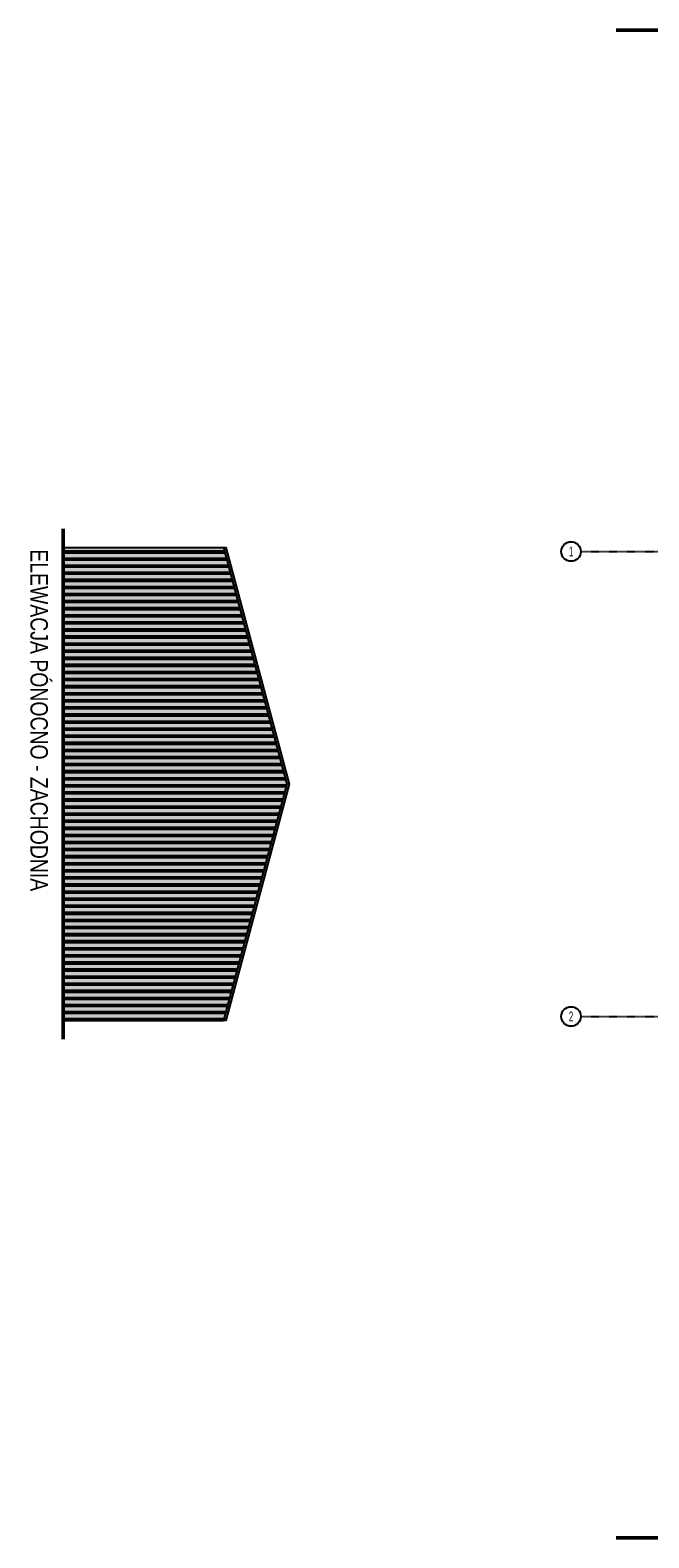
# Model space of a CAD drawing. Header units: centimetres. Extents: x 0 to 55409, y -2708 to 14680.
# Tile 90 of 215: x 47725 to 49389, y 3119 to 7172. Entities that reach past the tile are written whole.
import ezdxf
from ezdxf.enums import TextEntityAlignment as Align

# ---------------------------------------------------------------- set-up
doc = ezdxf.new("R2010")
doc.units = ezdxf.units.CM
doc.header["$LTSCALE"] = 0.01
doc.linetypes.add('DASHDOT2', pattern=[12.7, 6.35, -3.175, 0, -3.175])
for name, color, linetype in [('A-ELEWACJE', 3, 'Continuous'), ('A-Elewacje_wypełnienia', 7, 'Continuous'), ('A-Grid', 191, 'DASHDOT2'), ('A-OPISY', 70, 'Continuous'), ('CKOPIS_WIDOK', 3, 'Continuous')]:
    doc.layers.add(name, color=color, linetype=linetype)
doc.styles.add('Arial$001', font='arial.ttf', dxfattribs={"height": 1.872})
doc.styles.add('BA_ARIAL_0.5', font='IC-Romans.shx', dxfattribs={"width": 0.5})

# ---------------------------------------------------------------- blocks, each defined once
blk = doc.blocks.new('BA_Axis_Mark')
at = {"linetype": 'Continuous'}
blk.add_circle((0, 0), 37.5, dxfattribs=at)
at = {"linetype": 'Continuous', "style": 'BA_ARIAL_0.5', "width": 0.6}
blk.add_attdef('AXIS_NUMBER', text='', height=37.5, dxfattribs=at).set_placement((0, 0), align=Align.MIDDLE_CENTER)
blk = doc.blocks.new('A$7E8814A102C37C')
at = {"layer": 'A-Grid', "ltscale": 20}
for p, q in [((-367, -417), (3350, -417)), ((-367, -1667), (3350, -1667))]:
    blk.add_line(p, q, dxfattribs=at)
for points in [[(0, -50), (0, -2068)], [(500, -50), (500, -2068)], [(1000, -50), (1000, -2068)], [(1500, -50), (1500, -2068)], [(2000, -50), (2000, -2068)], [(2500, -50), (2500, -2068)], [(3000, -50), (3000, -2068)]]:
    blk.add_lwpolyline(points, dxfattribs=at)
at = {"layer": 'CKOPIS_WIDOK'}
for points in [[(-11, -406), (1511, -406), (1511, -1678), (-11, -1678)], [(-6, -411), (1506, -411), (1506, -1673), (-6, -1673)]]:
    blk.add_lwpolyline(points, close=True, dxfattribs=at)
at = {"layer": 'A-Grid', "xscale": 0.7000000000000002, "yscale": 0.7000000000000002, "zscale": 0.7000000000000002, "rotation": 360}
for p, values in [((0, -23.7), {'AXIS_NUMBER': 'A'}), ((500, -23.7), {'AXIS_NUMBER': 'B'}), ((1000, -23.7), {'AXIS_NUMBER': 'C'}), ((1500, -23.7), {'AXIS_NUMBER': 'D'}), ((2000, -23.7), {'AXIS_NUMBER': 'E'}), ((2500, -23.7), {'AXIS_NUMBER': 'F'}), ((3000, -23.7), {'AXIS_NUMBER': 'G'}), ((-393.3, -417), {'AXIS_NUMBER': '1'}), ((3376.2, -417), {'AXIS_NUMBER': '1'}), ((-393.3, -1667), {'AXIS_NUMBER': '2'}), ((3376.2, -1667), {'AXIS_NUMBER': '2'}), ((0, -2094.3), {'AXIS_NUMBER': 'A'}), ((500, -2094.3), {'AXIS_NUMBER': 'B'}), ((1000, -2094.3), {'AXIS_NUMBER': 'C'}), ((1500, -2094.3), {'AXIS_NUMBER': 'D'}), ((2000, -2094.3), {'AXIS_NUMBER': 'E'}), ((2500, -2094.3), {'AXIS_NUMBER': 'F'}), ((3000, -2094.3), {'AXIS_NUMBER': 'G'})]:
    blk.add_blockref('BA_Axis_Mark', p, dxfattribs=at).add_auto_attribs(values)

msp = doc.modelspace()

# ---------------------------------------------------------------- hatches: boundary and pattern name
at = {"layer": 'A-Elewacje_wypełnienia', "true_color": 0x383e42}
h = msp.add_hatch(color=250, dxfattribs=at)
h.dxf.hatch_style = 1
h.paths.add_polyline_path([(48251.165, 5781.604), (48421.164, 5144.051), (48251.165, 4509.604), (47813.944, 4509.604), (47813.944, 5781.604)])
at = {"layer": 'A-Elewacje_wypełnienia'}
h = msp.add_hatch(dxfattribs=at)
h.set_pattern_fill('GLASS_FLAT', color=256, scale=3)
h.set_pattern_definition([(180, (300, 0), (-2e-15, -19.05), []), (180, (300, -2.381), (-2e-15, -19.05), []), (180, (300, -4.762), (-2e-15, -19.05), [])])
h.paths.add_polyline_path([(48244.953, 5781.604), (48415.369, 5145.604), (48244.953, 4509.604), (47813.944, 4509.604), (47813.944, 5781.604)])

# ---------------------------------------------------------------- linework, layer by layer
at = {"layer": 'A-ELEWACJE', "color": 1, "lineweight": 50}
for p, q in [((49300.617, 7172.439), (52633.82, 7172.439)), ((49300.617, 3118.769), (52633.82, 3118.769))]:
    msp.add_line(p, q, dxfattribs=at)
msp.add_lwpolyline([(47813.944, 5831.604), (47813.944, 4459.604)], dxfattribs=at)
at = {"layer": 'A-ELEWACJE'}
for points in [[(47813.944, 5781.604), (48244.953, 5781.604), (48251.165, 5781.604), (48421.58, 5145.604), (48251.165, 4509.604), (48244.953, 4509.604), (47813.944, 4509.604), (47813.944, 5781.604)], [(48244.953, 5781.604), (48415.369, 5145.604), (48244.953, 4509.604)]]:
    msp.add_lwpolyline(points, dxfattribs=at)

# ---------------------------------------------------------------- block references
at = {"layer": 'A-Grid', "lineweight": -3}
msp.add_blockref('A$7E8814A102C37C', (49572.82, 6187.604), dxfattribs=at)

# ---------------------------------------------------------------- texts
at = {"layer": 'A-OPISY', "style": 'Arial$001', "width": 0.8}
msp.add_text('ELEWACJA PÓNOCNO - ZACHODNIA', height=46.70802, rotation=270, dxfattribs=at).set_placement((47726.248, 5776.65))

doc.saveas('drawing.dxf')
